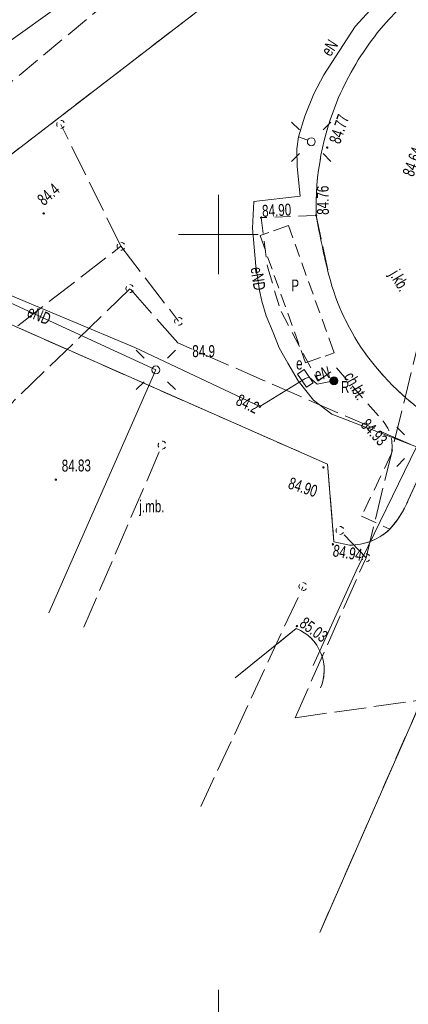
# Model space of a CAD drawing. Header units: metres. Extents: x 7446797 to 7447602, y 5789497 to 5790002.
# Tile 6 of 66: x 7447137 to 7447162, y 5789802 to 5789864. Entities that reach past the tile are written whole.
import ezdxf
from ezdxf.xclip import XClip

# ---------------------------------------------------------------- set-up
doc = ezdxf.new("R2010")
doc.units = ezdxf.units.M
doc.header["$MEASUREMENT"] = 0
doc.header["$XCLIPFRAME"] = 0
for name, pattern in [('2_KTCR02', [1.5, 1, -0.5]), ('2_KTJZ01', [2, 1.5, -0.5]), ('4_SUPE_P_01', [2.5, 2, -0.5]), ('4_SUPK_P_01', [2.5, 2, -0.5]), ('GUK', [2, 1.5, -0.5]), ('GUZ', [1, 0.5, -0.5])]:
    doc.linetypes.add(name, pattern=pattern)
doc.layers.add('700-L Mapa 1_500 dwg', color=7, linetype='Continuous')
for name, color, linetype, lineweight in [('ex_02_DXF_MZ_9_BUIB_E_T_37', 9, 'Continuous', 18), ('ex_02_DXF_MZ_9_BUIB_E_T_57', 9, 'Continuous', 18), ('ex_02_DXF_MZ_9_BUIB_L_97', 9, 'Continuous', 18), ('ex_02_DXF_MZ_9_BUIB_T_17', 9, 'Continuous', 18), ('ex_02_DXF_MZ_9_Dzialki7', 9, 'Continuous', 18), ('ex_02_DXF_MZ_9_Kontury3', 9, 'Continuous', 18), ('ex_02_DXF_MZ_9_KTCR_D_L_17', 9, 'Continuous', 18), ('ex_02_DXF_MZ_9_KTCR_E_T_17', 9, 'Continuous', 18), ('ex_02_DXF_MZ_9_KTCR_L_17', 9, 'Continuous', 18), ('ex_02_DXF_MZ_9_KTJZ_D_L_07', 9, 'Continuous', 18), ('ex_02_DXF_MZ_9_KTJZ_E_T_07', 9, 'Continuous', 18), ('ex_02_DXF_MZ_9_KTJZ_L_07', 9, 'Continuous', 18), ('ex_02_DXF_MZ_9_KTKR_D_L_07', 9, 'Continuous', 18), ('ex_02_DXF_MZ_9_KTKR_L_07', 9, 'Continuous', 18), ('ex_02_DXF_MZ_9_Podzial_sekcyjny_krzyze7', 9, 'Continuous', 18), ('ex_02_DXF_MZ_9_RTPW_T_07', 9, 'Continuous', 18), ('ex_02_DXF_MZ_9_RTPW_T_17', 9, 'Continuous', 18), ('ex_02_DXF_MZ_9_SUPE_D_L_31', 9, 'Continuous', 18), ('ex_02_DXF_MZ_9_SUPE_E_T_31', 9, 'Continuous', 18), ('ex_02_DXF_MZ_9_SUPE_L_31', 9, 'Continuous', 18), ('ex_02_DXF_MZ_9_SUPM_T_07', 9, 'Continuous', 18), ('ex_02_DXF_MZ_9_SUPP_L_21', 9, 'Continuous', 18), ('ex_02_DXF_MZ_9_SUPP_L_434', 9, 'Continuous', 18), ('ex_02_DXF_MZ_9_SUPS_T_434', 9, 'Continuous', 18), ('ex_02_DXF_MZ_9_SUPW_D_L_05', 9, 'Continuous', 18), ('ex_02_DXF_MZ_9_SUSM_D_T_07', 9, 'Continuous', 18), ('ex_02_DXF_MZ_9_SUSM_D_T_37', 9, 'Continuous', 18), ('ex_02_DXF_MZ_9_SUTE_T_01', 9, 'Continuous', 18), ('ex_02_DXF_MZ_9_SUUE_E_T_27', 9, 'Continuous', 18), ('ex_02_DXF_MZ_9_SUUE_T_37', 9, 'Continuous', 18), ('ex_02_DXF_MZ_9_Uzytki3', 9, 'Continuous', 18)]:
    doc.layers.add(name, color=color, linetype=linetype, lineweight=lineweight)
doc.styles.add('STYL_AUTOMATYCZNY_1', font='Arial.ttf', dxfattribs={"width": 0.7})

# ---------------------------------------------------------------- blocks, each defined once
blk = doc.blocks.new('Rysunek_1_9', base_point=(7447200, 5789750, -0.867))
at = {"layer": 'ex_02_DXF_MZ_9_BUIB_L_97', "color": 9, "linetype": 'Continuous', "lineweight": 18}
for p, q in [((7447154.4, 5789850.57, -0.867), (7447153.459, 5789850.232, -0.867)), ((7447154.682, 5789849.785, -0.867), (7447154.4, 5789850.57, -0.867)), ((7447153.179, 5789850.131, -0.867), (7447152.62, 5789849.93, -0.867)), ((7447152.62, 5789849.93, -0.867), (7447152.956, 5789848.988, -0.867)), ((7447155.106, 5789848.606, -0.867), (7447154.824, 5789849.392, -0.867)), ((7447153.096, 5789848.596, -0.867), (7447153.377, 5789847.81, -0.867)), ((7447155.53, 5789847.428, -0.867), (7447155.247, 5789848.214, -0.867)), ((7447153.517, 5789847.418, -0.867), (7447153.797, 5789846.632, -0.867)), ((7447155.953, 5789846.25, -0.867), (7447155.671, 5789847.036, -0.867)), ((7447153.938, 5789846.239, -0.867), (7447154.218, 5789845.454, -0.867)), ((7447156.377, 5789845.072, -0.867), (7447156.094, 5789845.857, -0.867)), ((7447154.358, 5789845.061, -0.867), (7447154.639, 5789844.276, -0.867)), ((7447156.8, 5789843.894, -0.867), (7447156.518, 5789844.679, -0.867)), ((7447154.779, 5789843.883, -0.867), (7447155.059, 5789843.098, -0.867)), ((7447157.28, 5789842.56, -0.867), (7447156.942, 5789843.501, -0.867)), ((7447155.2, 5789842.705, -0.867), (7447155.48, 5789841.92, -0.867)), ((7447155.48, 5789841.92, -0.867), (7447156.422, 5789842.255, -0.867)), ((7447156.708, 5789842.357, -0.867), (7447157.28, 5789842.56, -0.867))]:
    blk.add_line(p, q, dxfattribs=at)
at = {"layer": 'ex_02_DXF_MZ_9_BUIB_T_17', "color": 9, "linetype": 'Continuous', "lineweight": 18}
for radius in [0.25, 0.225, 0.2, 0.2, 0.175, 0.175, 0.15, 0.15, 0.125, 0.125, 0.1, 0.1, 0.075, 0.075, 0.05, 0.05, 0.025, 0.025, 0.00715, 0.00715]:
    blk.add_circle((7447157.27, 5789840.8, -0.867), radius, dxfattribs=at)
at = {"layer": 'ex_02_DXF_MZ_9_Dzialki7', "color": 9, "linetype": 'Continuous', "lineweight": 18}
blk.add_line((7447009.438, 5789756.982, -0.867), (7447184.645, 5789891.687, -0.867), dxfattribs=at)
at = {"layer": 'ex_02_DXF_MZ_9_Kontury3', "color": 9, "linetype": 'GUK', "lineweight": 18}
blk.add_line((7447009.438, 5789756.982, -0.867), (7447184.645, 5789891.687, -0.867), dxfattribs=at)
at = {"layer": 'ex_02_DXF_MZ_9_KTCR_D_L_17', "color": 9, "linetype": '2_KTCR02', "lineweight": 18}
for p, q in [((7447157.43, 5789841.62, -0.867), (7447160.342, 5789838.287, -0.867)), ((7447164.105, 5789838.011, -0.867), (7447161.946, 5789833.294, -0.867)), ((7447160.876, 5789836.182, -0.867), (7447159.009, 5789832.288, -0.867)), ((7447159.009, 5789832.288, -0.867), (7447160.779, 5789831.469, -0.867))]:
    blk.add_line(p, q, dxfattribs=at)
for centre, radius, start, end in [((7447213.51, 5789861.449, -0.867), 58.269, 190.13076, 193.91038), ((7447171.233, 5789851.108, -0.867), 14.746, 194.39848, 216.49532), ((7447173.29, 5789852.787, -0.867), 17.398, 216.91226, 238.13515), ((7447158.42, 5789836.679, -0.867), 2.506, 348.56533, 39.92146), ((7447156.052, 5789835.776, -0.867), 6.395, 317.66025, 337.16586)]:
    blk.add_arc(centre, radius, start, end, dxfattribs=at)
at = {"layer": 'ex_02_DXF_MZ_9_KTCR_L_17', "color": 9, "linetype": '2_KTCR02', "lineweight": 18}
for p, q in [((7447156.04, 5789851.2, -0.867), (7447152.69, 5789851.06, -0.867)), ((7447152.69, 5789851.06, -0.867), (7447153.1, 5789847.9, -0.867)), ((7447153.1, 5789847.9, -0.867), (7447153.94, 5789845.16, -0.867)), ((7447153.94, 5789845.16, -0.867), (7447156.25, 5789840.78, -0.867)), ((7447156.25, 5789840.78, -0.867), (7447157.43, 5789841.62, -0.867))]:
    blk.add_line(p, q, dxfattribs=at)
at = {"layer": 'ex_02_DXF_MZ_9_KTJZ_D_L_07', "color": 9, "linetype": '2_KTJZ01', "lineweight": 18}
for p, q in [((7447156.15, 5789851.2, -0.867), (7447156.95, 5789847.441, -0.867)), ((7447161.946, 5789833.294, -0.867), (7447164.105, 5789838.011, -0.867)), ((7447157.27, 5789830.68, -0.867), (7447158.257, 5789830.465, -0.867))]:
    blk.add_line(p, q, dxfattribs=at)
for centre, radius, start, end in [((7447171.595, 5789853.541, -0.867), 14.761, 105.49677, 141.79121), ((7447174.046, 5789851.511, -0.867), 17.942, 141.53979, 156.717), ((7447173.618, 5789851.698, -0.867), 17.475, 156.72407, 181.63308), ((7447171.233, 5789851.108, -0.867), 14.746, 194.39848, 216.49532), ((7447173.29, 5789852.787, -0.867), 17.398, 216.91226, 238.13515), ((7447156.052, 5789835.776, -0.867), 6.395, 317.43433, 337.16547), ((7447158.288, 5789834.066, -0.867), 3.6, 269.50329, 313.41035)]:
    blk.add_arc(centre, radius, start, end, dxfattribs=at)
at = {"layer": 'ex_02_DXF_MZ_9_KTJZ_L_07', "color": 9, "linetype": '2_KTJZ01', "lineweight": 18}
for p, q in [((7447134.38, 5789857.45, -0.867), (7447178.83, 5789894.25, -0.867)), ((7447133.57, 5789845.82, -0.867), (7447156.86, 5789835.56, -0.867)), ((7447156.86, 5789835.56, -0.867), (7447157.27, 5789830.68, -0.867)), ((7447154.9, 5789825.23, -0.867), (7447151.06, 5789822.13, -0.867)), ((7447163.38, 5789822.09, -0.867), (7447156.38, 5789806.12, -0.867))]:
    blk.add_line(p, q, dxfattribs=at)
blk.add_arc((7447153.819, 5789822.605, -0.867), 2.839, 336.88514, 67.61291, dxfattribs=at)
at = {"layer": 'ex_02_DXF_MZ_9_KTKR_D_L_07', "color": 9, "linetype": 'Continuous', "lineweight": 18}
for p, q in [((7447164.105, 5789838.011, -0.867), (7447161.946, 5789833.294, -0.867)), ((7447158.257, 5789830.465, -0.867), (7447157.27, 5789830.68, -0.867))]:
    blk.add_line(p, q, dxfattribs=at)
for centre, radius, start, end in [((7447171.595, 5789853.541, -0.867), 14.761, 105.49677, 141.79121), ((7447174.046, 5789851.511, -0.867), 17.942, 141.53979, 156.717), ((7447173.618, 5789851.698, -0.867), 17.475, 156.72407, 181.63308), ((7447213.51, 5789861.449, -0.867), 58.269, 190.13076, 193.91038), ((7447171.233, 5789851.108, -0.867), 14.746, 194.39848, 216.49532), ((7447173.29, 5789852.787, -0.867), 17.398, 216.91226, 238.13515), ((7447156.052, 5789835.776, -0.867), 6.395, 317.43433, 337.16547), ((7447158.288, 5789834.066, -0.867), 3.6, 269.50329, 313.41035)]:
    blk.add_arc(centre, radius, start, end, dxfattribs=at)
at = {"layer": 'ex_02_DXF_MZ_9_KTKR_L_07', "color": 9, "linetype": 'Continuous', "lineweight": 18}
for p, q in [((7447156.86, 5789835.56, -0.867), (7447133.57, 5789845.82, -0.867)), ((7447157.27, 5789830.68, -0.867), (7447156.86, 5789835.56, -0.867)), ((7447151.06, 5789822.13, -0.867), (7447154.9, 5789825.23, -0.867)), ((7447156.38, 5789806.12, -0.867), (7447163.38, 5789822.09, -0.867))]:
    blk.add_line(p, q, dxfattribs=at)
blk.add_arc((7447153.819, 5789822.605, -0.867), 2.839, 336.88514, 67.61291, dxfattribs=at)
at = {"layer": 'ex_02_DXF_MZ_9_Podzial_sekcyjny_krzyze7', "color": 9, "linetype": 'Continuous', "lineweight": 18}
for p, q in [((7447150, 5789847.5, -0.867), (7447150, 5789852.5, -0.867)), ((7447147.5, 5789850, -0.867), (7447152.5, 5789850, -0.867)), ((7447150, 5789797.5, -0.867), (7447150, 5789802.5, -0.867))]:
    blk.add_line(p, q, dxfattribs=at)
at = {"layer": 'ex_02_DXF_MZ_9_RTPW_T_17', "color": 9, "linetype": 'Continuous', "lineweight": 18}
for centre in [(7447156.844, 5789855.467, -0.867), (7447139.01, 5789851.32, -0.867), (7447152.69, 5789851.06, -0.867), (7447156.15, 5789851.2, -0.867), (7447156.61, 5789835.35, -0.867), (7447139.773, 5789834.591, -0.867), (7447157.2, 5789830.52, -0.867), (7447154.94, 5789825.38, -0.867)]:
    blk.add_circle(centre, 0.045, dxfattribs=at)
at = {"layer": 'ex_02_DXF_MZ_9_SUPE_D_L_31', "color": 9, "linetype": 'Continuous', "lineweight": 18}
for p, q in [((7447158.614, 5789863.081, -0.867), (7447160.499, 5789865.145, -0.867)), ((7447156.625, 5789860.047, -0.867), (7447158.614, 5789863.081, -0.867)), ((7447156.013, 5789858.843, -0.867), (7447156.625, 5789860.047, -0.867)), ((7447155.443, 5789857.429, -0.867), (7447156.013, 5789858.843, -0.867)), ((7447155.032, 5789856.136, -0.867), (7447155.443, 5789857.429, -0.867)), ((7447154.938, 5789855.375, -0.867), (7447155.032, 5789856.136, -0.867)), ((7447155.032, 5789856.136, -0.867), (7447155.554, 5789855.959, -0.867)), ((7447154.945, 5789854.275, -0.867), (7447154.938, 5789855.375, -0.867)), ((7447155.138, 5789852.416, -0.867), (7447154.945, 5789854.275, -0.867)), ((7447152.152, 5789850.405, -0.867), (7447152.221, 5789852.075, -0.867)), ((7447152.221, 5789852.075, -0.867), (7447155.138, 5789852.416, -0.867)), ((7447152.359, 5789848.016, -0.867), (7447152.152, 5789850.405, -0.867)), ((7447152.59, 5789846.467, -0.867), (7447152.359, 5789848.016, -0.867)), ((7447146.065, 5789841.481, -0.867), (7447134.245, 5789846.938, -0.867)), ((7447152.725, 5789845.808, -0.867), (7447152.59, 5789846.467, -0.867)), ((7447153.001, 5789844.88, -0.867), (7447152.725, 5789845.808, -0.867)), ((7447153.439, 5789843.843, -0.867), (7447153.001, 5789844.88, -0.867)), ((7447153.825, 5789842.876, -0.867), (7447153.439, 5789843.843, -0.867)), ((7447154.362, 5789841.9, -0.867), (7447153.825, 5789842.876, -0.867)), ((7447155.02, 5789840.804, -0.867), (7447154.362, 5789841.9, -0.867)), ((7447139.341, 5789826.222, -0.867), (7447146.065, 5789841.481, -0.867)), ((7447155.979, 5789839.591, -0.867), (7447155.02, 5789840.804, -0.867)), ((7447157.145, 5789838.709, -0.867), (7447155.979, 5789839.591, -0.867)), ((7447162.46, 5789836.656, -0.867), (7447157.145, 5789838.709, -0.867)), ((7447162.46, 5789836.656, -0.867), (7447158.664, 5789828.849, -0.867)), ((7447158.664, 5789828.849, -0.867), (7447155.966, 5789822.909, -0.867))]:
    blk.add_line(p, q, dxfattribs=at)
at = {"layer": 'ex_02_DXF_MZ_9_SUPE_L_31', "color": 9, "linetype": 'Continuous', "lineweight": 18}
for p, q in [((7447144.75, 5789842.9, -0.867), (7447133.577, 5789847.563, -0.867)), ((7447152.6, 5789839.19, -0.867), (7447144.75, 5789842.9, -0.867)), ((7447155.467, 5789840.954, -0.867), (7447155.34, 5789840.87, -0.867)), ((7447155.71, 5789841.03, -0.867), (7447155.467, 5789840.954, -0.867)), ((7447156.22, 5789840.582, -0.867), (7447155.71, 5789841.03, -0.867)), ((7447155.34, 5789840.87, -0.867), (7447152.6, 5789839.19, -0.867)), ((7447157.27, 5789840.8, -0.867), (7447156.22, 5789840.582, -0.867))]:
    blk.add_line(p, q, dxfattribs=at)
at = {"layer": 'ex_02_DXF_MZ_9_SUPM_T_07', "color": 9, "linetype": 'Continuous', "lineweight": 18}
for centre, start, end in [((7447144.429, 5789846.601, -0.867), 149.40637, 210.48089), ((7447144.429, 5789846.601, -0.867), 269.33329, 330.34124), ((7447144.429, 5789846.601, -0.867), 30.0857, 90.18047), ((7447155.314, 5789827.862, -0.867), 149.40637, 210.48089), ((7447155.314, 5789827.862, -0.867), 30.0857, 90.18047), ((7447155.314, 5789827.862, -0.867), 269.33329, 330.34124)]:
    blk.add_arc(centre, 0.25, start, end, dxfattribs=at)
at = {"layer": 'ex_02_DXF_MZ_9_SUPP_L_21', "color": 9, "linetype": '4_SUPE_P_01', "lineweight": 18}
for p, q in [((7447144.43, 5789846.59, -0.867), (7447136.976, 5789839.379, -0.867)), ((7447147.44, 5789843.18, -0.867), (7447144.43, 5789846.59, -0.867)), ((7447162.102, 5789836.794, -0.867), (7447147.44, 5789843.18, -0.867)), ((7447148.9, 5789814.035, -0.867), (7447155.312, 5789827.841, -0.867))]:
    blk.add_line(p, q, dxfattribs=at)
at = {"layer": 'ex_02_DXF_MZ_9_SUPP_L_434', "color": 9, "linetype": '4_SUPK_P_01', "lineweight": 18}
for p, q in [((7447143.871, 5789849.26, -0.867), (7447140.08, 5789856.92, -0.867)), ((7447131.434, 5789839.677, -0.867), (7447143.871, 5789849.26, -0.867)), ((7447143.871, 5789849.26, -0.867), (7447147.494, 5789844.54, -0.867)), ((7447159.289, 5789829.673, -0.867), (7447162.46, 5789842.69, -0.867)), ((7447141.54, 5789825.31, -0.867), (7447146.46, 5789836.76, -0.867)), ((7447159.289, 5789829.673, -0.867), (7447157.65, 5789831.39, -0.867)), ((7447154.83, 5789819.62, -0.867), (7447159.289, 5789829.673, -0.867)), ((7447154.83, 5789819.62, -0.867), (7447168.29, 5789821.52, -0.867))]:
    blk.add_line(p, q, dxfattribs=at)
at = {"layer": 'ex_02_DXF_MZ_9_SUPS_T_434', "color": 9, "linetype": 'Continuous', "lineweight": 18}
for centre, start, end in [((7447140.08, 5789856.92, -0.867), 149.40637, 210.48089), ((7447140.08, 5789856.92, -0.867), 30.0857, 90.18047), ((7447140.08, 5789856.92, -0.867), 269.33329, 330.34124), ((7447143.871, 5789849.26, -0.867), 149.40637, 210.48089), ((7447143.871, 5789849.26, -0.867), 269.33329, 330.34124), ((7447143.871, 5789849.26, -0.867), 30.0857, 90.18047), ((7447147.494, 5789844.54, -0.867), 149.40637, 210.48089), ((7447147.494, 5789844.54, -0.867), 30.0857, 90.18047), ((7447147.494, 5789844.54, -0.867), 269.33329, 330.34124), ((7447146.46, 5789836.76, -0.867), 149.40637, 210.48089), ((7447146.46, 5789836.76, -0.867), 269.33329, 330.34124), ((7447146.46, 5789836.76, -0.867), 30.0857, 90.18047), ((7447157.65, 5789831.39, -0.867), 30.0857, 90.18047), ((7447157.65, 5789831.39, -0.867), 149.40637, 210.48089), ((7447157.65, 5789831.39, -0.867), 269.33329, 330.34124), ((7447159.289, 5789829.673, -0.867), 149.40637, 210.48089), ((7447159.289, 5789829.673, -0.867), 30.0857, 90.18047), ((7447159.289, 5789829.673, -0.867), 269.33329, 330.34124)]:
    blk.add_arc(centre, 0.25, start, end, dxfattribs=at)
at = {"layer": 'ex_02_DXF_MZ_9_SUPW_D_L_05', "color": 9, "linetype": 'Continuous', "lineweight": 18}
blk.add_line((7447159.636, 5789878.43, -0.867), (7447126.987, 5789855.098, -0.867), dxfattribs=at)
at = {"layer": 'ex_02_DXF_MZ_9_SUSM_D_T_07', "color": 9, "linetype": 'Continuous', "lineweight": 18}
for p, q in [((7447155.102, 5789856.574, -0.867), (7447154.607, 5789857.069, -0.867)), ((7447156.587, 5789856.574, -0.867), (7447157.082, 5789857.069, -0.867)), ((7447155.102, 5789855.089, -0.867), (7447154.607, 5789854.594, -0.867)), ((7447156.587, 5789855.089, -0.867), (7447157.082, 5789854.594, -0.867)), ((7447145.322, 5789842.224, -0.867), (7447144.827, 5789842.719, -0.867)), ((7447146.807, 5789842.224, -0.867), (7447147.302, 5789842.719, -0.867)), ((7447145.322, 5789840.739, -0.867), (7447144.827, 5789840.244, -0.867)), ((7447146.807, 5789840.739, -0.867), (7447147.302, 5789840.244, -0.867)), ((7447161.717, 5789837.398, -0.867), (7447161.222, 5789837.893, -0.867)), ((7447161.717, 5789835.913, -0.867), (7447161.222, 5789835.419, -0.867))]:
    blk.add_line(p, q, dxfattribs=at)
at = {"layer": 'ex_02_DXF_MZ_9_SUSM_D_T_37', "color": 9, "linetype": 'Continuous', "lineweight": 18}
for centre in [(7447155.845, 5789855.831, -0.867), (7447146.065, 5789841.481, -0.867)]:
    blk.add_circle(centre, 0.25, dxfattribs=at)
at = {"layer": 'ex_02_DXF_MZ_9_SUTE_T_01', "color": 9, "linetype": 'Continuous', "lineweight": 18}
blk.add_circle((7447152.6, 5789839.19, -0.867), 0.0625, dxfattribs=at)
at = {"layer": 'ex_02_DXF_MZ_9_SUUE_T_37', "color": 9, "linetype": 'Continuous', "lineweight": 18}
for p, q in [((7447155.393, 5789841.508, -0.867), (7447154.979, 5789841.227, -0.867)), ((7447154.979, 5789841.227, -0.867), (7447155.54, 5789840.399, -0.867)), ((7447155.954, 5789840.68, -0.867), (7447155.393, 5789841.508, -0.867)), ((7447155.54, 5789840.399, -0.867), (7447155.954, 5789840.68, -0.867))]:
    blk.add_line(p, q, dxfattribs=at)
at = {"layer": 'ex_02_DXF_MZ_9_Uzytki3', "color": 9, "linetype": 'GUZ', "lineweight": 18}
blk.add_line((7447009.438, 5789756.982, -0.867), (7447184.645, 5789891.687, -0.867), dxfattribs=at)
at = {"layer": 'ex_02_DXF_MZ_9_BUIB_E_T_37', "color": 9, "linetype": 'Continuous', "lineweight": 18, "insert": (7447157.708, 5789840.791, -0.867), "char_height": 0.75, "attachment_point": 1, "style": 'STYL_AUTOMATYCZNY_1'}
blk.add_mtext('\\A1;{\\pql;\\fArial|b0|i0|c238|p0;\\W0.700000;R}', dxfattribs=at)
at = {"layer": 'ex_02_DXF_MZ_9_BUIB_E_T_57', "color": 9, "linetype": 'Continuous', "lineweight": 18, "insert": (7447154.586, 5789846.792, -0.867), "char_height": 0.75, "attachment_point": 4, "style": 'STYL_AUTOMATYCZNY_1'}
blk.add_mtext('\\A1;{\\pql;\\fArial|b0|i0|c238|p0;\\W0.700000;P}', dxfattribs=at)
at = {"layer": 'ex_02_DXF_MZ_9_KTCR_E_T_17', "color": 9, "linetype": 'Continuous', "lineweight": 18, "insert": (7447158.186, 5789841.258, -0.867), "char_height": 0.75, "attachment_point": 4, "rotation": 299.65143, "style": 'STYL_AUTOMATYCZNY_1'}
blk.add_mtext('\\A1;{\\pql;\\fArial|b0|i0|c238|p0;\\W0.700000;ch.bt.}', dxfattribs=at)
at = {"layer": 'ex_02_DXF_MZ_9_KTJZ_E_T_07', "color": 9, "linetype": 'Continuous', "lineweight": 18, "char_height": 0.75, "attachment_point": 7, "style": 'STYL_AUTOMATYCZNY_1'}
for s, insert, rotation in [('\\A1;{\\pql;\\fArial|b0|i0|c238|p0;\\W0.700000;j.kb.}', (7447160.538, 5789847.381, -0.867), 300.618), ('\\A1;{\\pql;\\fArial|b0|i0|c238|p0;\\W0.700000;j.mb.}', (7447145.024, 5789832.301, -0.867), 0.40305)]:
    blk.add_mtext(s, dxfattribs=dict(at, insert=insert, rotation=rotation))
at = {"layer": 'ex_02_DXF_MZ_9_RTPW_T_07', "color": 9, "linetype": 'Continuous', "lineweight": 18, "insert": (7447148.354, 5789843.037, -0.867), "char_height": 0.75, "attachment_point": 1, "rotation": 0.40305, "style": 'STYL_AUTOMATYCZNY_1'}
blk.add_mtext('\\A1;{\\pql;\\fArial|b0|i0|c238|p0;\\W0.700000;84.9}', dxfattribs=at)
at = {"layer": 'ex_02_DXF_MZ_9_RTPW_T_17', "color": 9, "linetype": 'Continuous', "lineweight": 18, "char_height": 0.75, "style": 'STYL_AUTOMATYCZNY_1'}
for s, insert, attachment_point, rotation in [('\\A1;{\\pql;\\fArial|b0|i0|c238|p0;\\W0.700000;84.77}', (7447156.938, 5789855.886, -0.867), 1, 71.02896), ('\\A1;{\\pql;\\fArial|b0|i0|c238|p0;\\W0.700000;84.64}', (7447162.272, 5789853.578, -0.867), 7, 70.03339), ('\\A1;{\\pql;\\fArial|b0|i0|c238|p0;\\W0.700000;84.4}', (7447139.029, 5789851.761, -0.867), 7, 41.55262), ('\\A1;{\\pql;\\fArial|b0|i0|c238|p0;\\W0.700000;84.76}', (7447156.2, 5789851.23, -0.867), 1, 90.54141), ('\\A1;{\\pql;\\fArial|b0|i0|c238|p0;\\W0.700000;84.90}', (7447152.768, 5789851.092, -0.867), 7, 3.05978), ('\\A1;{\\pql;\\fArial|b0|i0|c238|p0;\\W0.700000;84.93}', (7447159.164, 5789838.238, -0.867), 4, 313.31712), ('\\A1;{\\pql;\\fArial|b0|i0|c238|p0;\\W0.700000;84.83}', (7447140.147, 5789835.081, -0.867), 7, 0.40305), ('\\A1;{\\pql;\\fArial|b0|i0|c238|p0;\\W0.700000;84.90}', (7447154.566, 5789834.763, -0.867), 1, 341.58839), ('\\A1;{\\pql;\\fArial|b0|i0|c238|p0;\\W0.700000;84.94}', (7447157.279, 5789830.515, -0.867), 1, 350.61637), ('\\A1;{\\pql;\\fArial|b0|i0|c238|p0;\\W0.700000;85.03}', (7447155.032, 5789825.387, -0.867), 7, 323.98647)]:
    blk.add_mtext(s, dxfattribs=dict(at, insert=insert, attachment_point=attachment_point, rotation=rotation))
at = {"layer": 'ex_02_DXF_MZ_9_SUPE_E_T_31', "color": 9, "linetype": 'Continuous', "lineweight": 18, "char_height": 0.75, "style": 'STYL_AUTOMATYCZNY_1'}
for s, insert, attachment_point, rotation in [('\\A1;{\\pql;\\fArial|b0|i0|c238|p0;\\W0.700000;eN }', (7447156.739, 5789861.342, -0.867), 4, 56.75695), ('\\A1;{\\pql;\\fArial|b0|i0|c238|p0;\\W0.700000;eND}', (7447152.385, 5789847.945, -0.867), 4, 278.676), ('\\A1;{\\pql;\\fArial|b0|i0|c238|p0;\\W0.700000;eND}', (7447138.048, 5789845.208, -0.867), 4, 336.65276), ('\\A1;{\\pql;\\fArial|b0|i0|c238|p0;\\W0.700000;eN}', (7447156.164, 5789840.785, -0.867), 7, 12.42593)]:
    blk.add_mtext(s, dxfattribs=dict(at, insert=insert, attachment_point=attachment_point, rotation=rotation))
at = {"layer": 'ex_02_DXF_MZ_9_SUTE_T_01', "color": 9, "linetype": 'Continuous', "lineweight": 18, "insert": (7447151.032, 5789839.314, -0.867), "char_height": 0.75, "attachment_point": 7, "rotation": 334.39781, "style": 'STYL_AUTOMATYCZNY_1'}
blk.add_mtext('\\A1;{\\pql;\\fArial|b0|i0|c238|p0;\\W0.700000;84.2}', dxfattribs=at)
at = {"layer": 'ex_02_DXF_MZ_9_SUUE_E_T_27', "color": 9, "linetype": 'Continuous', "lineweight": 18, "insert": (7447154.886, 5789841.498, -0.867), "char_height": 0.75, "attachment_point": 7, "style": 'STYL_AUTOMATYCZNY_1'}
blk.add_mtext('\\A1;{\\pql;\\fArial|b0|i0|c238|p0;\\W0.700000;e}', dxfattribs=at)

msp = doc.modelspace()

# ---------------------------------------------------------------- block references
at = {"layer": '700-L Mapa 1_500 dwg', "color": 52, "linetype": 'Continuous', "lineweight": 25}
ref = msp.add_blockref('Rysunek_1_9', (7447200, 5789750, -0.867), dxfattribs=at)
XClip(ref).set_block_clipping_path([(7446797.4999703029, 5789497.4999993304), (7447602.4999703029, 5790002.4999993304)])

doc.saveas('drawing.dxf')
